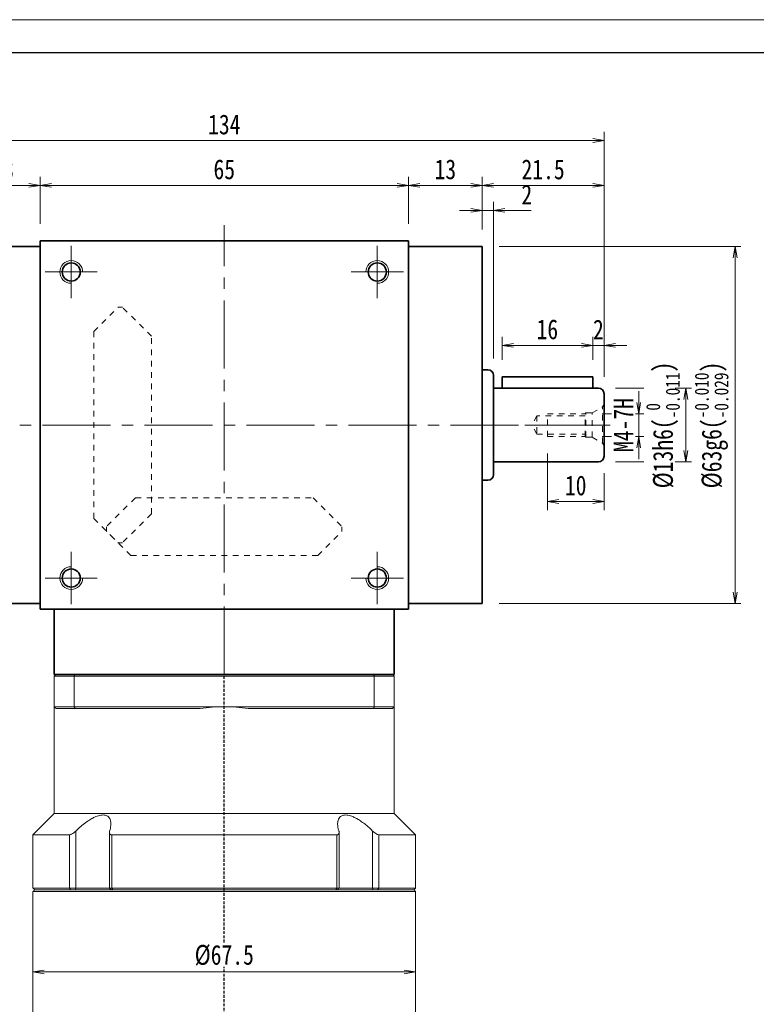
# Model space of a CAD drawing. Header units: millimetres. Extents: x -4 to 491, y -17 to 331.
# Tile 3 of 7: x 103 to 233, y 157 to 331. Entities that reach past the tile are written whole.
import ezdxf

# ---------------------------------------------------------------- set-up
doc = ezdxf.new("R2010")
doc.units = ezdxf.units.MM
for name, pattern in [('DASHED', [0.75, 0.5, -0.25]), ('点画线', [18, 12, -2, 2, -2]), ('虚线', [2, 1, -1])]:
    doc.linetypes.add(name, pattern=pattern)
for name, color, linetype, lineweight in [('EB0_1', 7, 'Continuous', 35), ('中心线层', 1, '点画线', 18), ('图框_外框线', 7, 'Continuous', 18), ('尺寸线层', 3, 'Continuous', 18), ('粗实线层', 7, 'Continuous', 35), ('虚线层_1', 6, '虚线', 18)]:
    doc.layers.add(name, color=color, linetype=linetype, lineweight=lineweight)
doc.styles.add('宋体', font='SimSun.ttf', dxfattribs={"width": 0.8})
doc.dimstyles.new('A水平标注$0', dxfattribs={"dimtxt": 3.5, "dimasz": 2, "dimexe": 1.5, "dimexo": 3, "dimgap": 1.1, "dimtad": 1, "dimtoh": 1, "dimdec": 4, "dimdsep": 46, "dimtxsty": '宋体', "dimblk": 'OPEN', "dimcen": 3, "dimclrd": 3, "dimclre": 3, "dimclrt": 6, "dimadec": 0, "dimazin": 0, "dimtm": 1e-09, "dimtfac": 1, "dimtdec": 4, "dimtix": 1, "dimtmove": 0, "dimatfit": 3, "dimldrblk": 'OPEN', "dimfxl": 0, "dimlwd": 13, "dimlwe": 13, "dimarcsym": 0})
doc.dimstyles.new('D直径标注φ25', dxfattribs={"dimtxt": 3.5, "dimasz": 2, "dimexe": 1, "dimexo": 3, "dimtad": 1, "dimtoh": 1, "dimdec": 1, "dimdsep": 46, "dimtxsty": '宋体', "dimblk": 'OPEN', "dimcen": 3, "dimclrd": 3, "dimclre": 3, "dimclrt": 130, "dimadec": 0, "dimazin": 0, "dimtm": 1e-09, "dimtfac": 1, "dimtdec": 1, "dimtmove": 0, "dimatfit": 0, "dimldrblk": 'OPEN', "dimfxl": 0, "dimlwd": 13, "dimlwe": 13, "dimarcsym": 0})
doc.dimstyles.new('螺孔(M8-7H)', dxfattribs={"dimtxt": 3.5, "dimasz": 2, "dimexe": 1.25, "dimexo": 3, "dimtad": 1, "dimtoh": 1, "dimdec": 4, "dimdsep": 46, "dimtxsty": '宋体', "dimblk": 'OPEN', "dimcen": 3, "dimclrd": 3, "dimclre": 3, "dimclrt": 2, "dimadec": 0, "dimazin": 0, "dimtm": 1e-09, "dimtfac": 1, "dimtdec": 4, "dimtmove": 0, "dimatfit": 3, "dimldrblk": 'OPEN', "dimfxl": 0, "dimlwd": 9, "dimlwe": 9, "dimarcsym": 0})

# ---------------------------------------------------------------- blocks, each defined once
blk = doc.blocks.new('_Open')
at = {"color": 0, "linetype": 'ByBlock', "lineweight": -2}
for p, q in [((-1, 0.167), (0, 0)), ((-1, -0.167), (0, 0)), ((0, 0), (-1, 0))]:
    blk.add_line(p, q, dxfattribs=at)
blk = doc.blocks.new('*D13')
at = {"layer": 'Defpoints', "color": 0, "transparency": 16777216}
for p in [(206.14, 273.31), (204.14, 267.76), (206.14, 264.76)]:
    blk.add_point(p, dxfattribs=at)
at = {"layer": '尺寸线层', "color": 3, "lineweight": 13, "transparency": 16777216}
for p, q in [((204.14, 270.76), (204.14, 274.81)), ((206.14, 267.76), (206.14, 274.81)), ((202.14, 273.31), (200.14, 273.31)), ((204.14, 273.31), (206.14, 273.31)), ((208.14, 273.31), (210.14, 273.31))]:
    blk.add_line(p, q, dxfattribs=at)
at = {"layer": '尺寸线层', "color": 3, "lineweight": 13, "transparency": 16777216, "xscale": 2, "yscale": 2, "zscale": 2}
blk.add_blockref('_Open', (204.14, 273.31), dxfattribs=at)
at = {"layer": '尺寸线层', "color": 3, "lineweight": 13, "transparency": 16777216, "xscale": 2, "yscale": 2, "zscale": 2, "rotation": 180}
blk.add_blockref('_Open', (206.14, 273.31), dxfattribs=at)
at = {"layer": '尺寸线层', "color": 6, "transparency": 16777216, "insert": (205.14, 276.1), "char_height": 3.5, "attachment_point": 5, "style": '宋体', "bg_fill": 3, "box_fill_scale": 1.1, "bg_fill_color": 257, "bg_fill_transparency": 0}
blk.add_mtext('2', dxfattribs=at)
blk = doc.blocks.new('*D14')
at = {"layer": 'Defpoints', "color": 0, "transparency": 16777216}
for p in [(188.14, 273.31), (188.14, 267.76), (204.14, 267.76)]:
    blk.add_point(p, dxfattribs=at)
at = {"layer": '尺寸线层', "color": 3, "lineweight": 13, "transparency": 16777216}
for p, q in [((188.14, 270.76), (188.14, 274.81)), ((204.14, 270.76), (204.14, 274.81)), ((202.14, 273.31), (190.14, 273.31))]:
    blk.add_line(p, q, dxfattribs=at)
at = {"layer": '尺寸线层', "color": 3, "lineweight": 13, "transparency": 16777216, "xscale": 2, "yscale": 2, "zscale": 2, "rotation": 180}
blk.add_blockref('_Open', (188.14, 273.31), dxfattribs=at)
at = {"layer": '尺寸线层', "color": 3, "lineweight": 13, "transparency": 16777216, "xscale": 2, "yscale": 2, "zscale": 2}
blk.add_blockref('_Open', (204.14, 273.31), dxfattribs=at)
at = {"layer": '尺寸线层', "color": 6, "transparency": 16777216, "insert": (196.14, 276.12), "char_height": 3.5, "attachment_point": 5, "style": '宋体', "bg_fill": 3, "box_fill_scale": 1.1, "bg_fill_color": 257, "bg_fill_transparency": 0}
blk.add_mtext('16', dxfattribs=at)
blk = doc.blocks.new('2432g_1')
at = {"layer": '中心线层', "linetype": '点画线', "lineweight": 18}
blk.add_line((13.97, 0), (-1.08, 0), dxfattribs=at)
at = {"layer": '虚线层_1', "linetype": '虚线', "lineweight": 18}
for p, q in [((0, -3.7), (0, 3.7)), ((0, 3.7), (0.29, 3.19)), ((2.1, 2.15), (0.29, 3.19)), ((0.29, -3.19), (0.29, 3.19)), ((3.2, 2.15), (2.1, 2.15)), ((2.1, -2.15), (2.1, 2.15)), ((3.35, 2), (3.2, 2.15)), ((3.2, -2.15), (3.2, 2.15)), ((10, 2), (3.35, 2)), ((3.35, -2), (3.35, 2)), ((10, -2), (10, 2)), ((3.35, 1.6), (11.85, 1.6)), ((11.85, 1.6), (11.85, -1.6)), ((11.85, 1.6), (12.77, 0)), ((11.85, -1.6), (12.77, 0)), ((11.85, -1.6), (3.35, -1.6)), ((0, -3.7), (0.29, -3.19)), ((2.1, -2.15), (0.29, -3.19)), ((3.2, -2.15), (2.1, -2.15)), ((3.35, -2), (3.2, -2.15)), ((10, -2), (3.35, -2))]:
    blk.add_line(p, q, dxfattribs=at)
blk = doc.blocks.new('*D15')
at = {"layer": 'Defpoints', "color": 0, "transparency": 16777216}
for p in [(196.14, 257.26), (206.14, 253.76), (196.14, 245.76)]:
    blk.add_point(p, dxfattribs=at)
at = {"layer": '尺寸线层', "color": 3, "lineweight": 13, "transparency": 16777216}
for p, q in [((196.14, 254.26), (196.14, 244.26)), ((206.14, 250.76), (206.14, 244.26)), ((204.14, 245.76), (198.14, 245.76))]:
    blk.add_line(p, q, dxfattribs=at)
at = {"layer": '尺寸线层', "color": 3, "lineweight": 13, "transparency": 16777216, "xscale": 2, "yscale": 2, "zscale": 2, "rotation": 180}
blk.add_blockref('_Open', (196.14, 245.76), dxfattribs=at)
at = {"layer": '尺寸线层', "color": 3, "lineweight": 13, "transparency": 16777216, "xscale": 2, "yscale": 2, "zscale": 2}
blk.add_blockref('_Open', (206.14, 245.76), dxfattribs=at)
at = {"layer": '尺寸线层', "color": 6, "transparency": 16777216, "insert": (201.14, 248.57), "char_height": 3.5, "attachment_point": 5, "style": '宋体', "bg_fill": 3, "box_fill_scale": 1.1, "bg_fill_color": 257, "bg_fill_transparency": 0}
blk.add_mtext('10', dxfattribs=at)
blk = doc.blocks.new('*D16')
at = {"layer": 'Defpoints', "color": 0, "transparency": 16777216}
for p in [(202.79, 261.26), (202.79, 257.26), (212.26, 257.26)]:
    blk.add_point(p, dxfattribs=at)
at = {"layer": '尺寸线层', "color": 3, "lineweight": 9, "transparency": 16777216}
for p, q in [((212.26, 263.26), (212.26, 265.26)), ((205.79, 261.26), (213.51, 261.26)), ((212.26, 261.26), (212.26, 257.26)), ((205.79, 257.26), (213.51, 257.26)), ((212.26, 255.26), (212.26, 253.26))]:
    blk.add_line(p, q, dxfattribs=at)
at = {"layer": '尺寸线层', "color": 3, "lineweight": 9, "transparency": 16777216, "xscale": 2, "yscale": 2, "zscale": 2}
for p, rotation in [((212.26, 261.26), 270), ((212.26, 257.26), 90)]:
    blk.add_blockref('_Open', p, dxfattribs=dict(at, rotation=rotation))
at = {"layer": '尺寸线层', "color": 2, "transparency": 16777216, "insert": (209.57, 259.26), "char_height": 3.5, "attachment_point": 5, "rotation": 90, "style": '宋体', "bg_fill": 3, "box_fill_scale": 1.1, "bg_fill_color": 257, "bg_fill_transparency": 0}
blk.add_mtext('M4-7H', dxfattribs=at)
blk = doc.blocks.new('*D17')
at = {"layer": 'Defpoints', "color": 0, "transparency": 16777216}
for p in [(205.14, 265.76), (205.14, 252.76)]:
    blk.add_point(p, dxfattribs=at)
at = {"layer": '尺寸线层', "color": 3, "lineweight": 13, "transparency": 16777216}
for p, q in [((208.14, 265.76), (221.57, 265.76)), ((220.57, 263.76), (220.57, 254.76)), ((208.14, 252.76), (221.57, 252.76))]:
    blk.add_line(p, q, dxfattribs=at)
at = {"layer": '尺寸线层', "color": 3, "lineweight": 13, "transparency": 16777216, "xscale": 2, "yscale": 2, "zscale": 2}
for p, rotation in [((220.57, 265.76), 90), ((220.57, 252.76), 270)]:
    blk.add_blockref('_Open', p, dxfattribs=dict(at, rotation=rotation))
at = {"layer": '尺寸线层', "color": 130, "transparency": 16777216, "insert": (216.53, 259.26), "char_height": 3.5, "attachment_point": 5, "rotation": 90, "style": '宋体', "bg_fill": 3, "box_fill_scale": 1.1, "bg_fill_color": 257, "bg_fill_transparency": 0}
blk.add_mtext('{\\A1;\\A1;%%C13h6({\\H0.707107x;\\S 0^ -0.011;})}', dxfattribs=at)
at = {"layer": 'Defpoints', "color": 0, "transparency": 16777216}
blk.add_point((220.57, 252.76), dxfattribs=at)
blk = doc.blocks.new('*D18')
at = {"layer": 'Defpoints', "color": 0, "transparency": 16777216}
for p in [(184.64, 290.76), (229.27, 290.76), (184.64, 227.76)]:
    blk.add_point(p, dxfattribs=at)
at = {"layer": '尺寸线层', "color": 3, "lineweight": 13, "transparency": 16777216}
for p, q in [((187.64, 290.76), (230.27, 290.76)), ((229.27, 229.76), (229.27, 288.76)), ((187.64, 227.76), (230.27, 227.76))]:
    blk.add_line(p, q, dxfattribs=at)
at = {"layer": '尺寸线层', "color": 3, "lineweight": 13, "transparency": 16777216, "xscale": 2, "yscale": 2, "zscale": 2}
for p, rotation in [((229.27, 290.76), 90), ((229.27, 227.76), 270)]:
    blk.add_blockref('_Open', p, dxfattribs=dict(at, rotation=rotation))
at = {"layer": '尺寸线层', "color": 130, "transparency": 16777216, "insert": (225.11, 259.26), "char_height": 3.5, "attachment_point": 5, "rotation": 90, "style": '宋体', "bg_fill": 3, "box_fill_scale": 1.1, "bg_fill_color": 257, "bg_fill_transparency": 0}
blk.add_mtext('{\\A1;\\A1;%%C63g6({\\H0.707107x;\\S-0.010^ -0.029;})}', dxfattribs=at)
blk = doc.blocks.new('*D19')
at = {"layer": 'Defpoints', "color": 0, "transparency": 16777216}
for p in [(171.64, 301.54), (106.64, 291.76), (171.64, 291.76)]:
    blk.add_point(p, dxfattribs=at)
at = {"layer": '尺寸线层', "color": 3, "lineweight": 13, "transparency": 16777216}
for p, q in [((106.64, 294.76), (106.64, 303.04)), ((171.64, 294.76), (171.64, 303.04)), ((108.64, 301.54), (169.64, 301.54))]:
    blk.add_line(p, q, dxfattribs=at)
at = {"layer": '尺寸线层', "color": 3, "lineweight": 13, "transparency": 16777216, "xscale": 2, "yscale": 2, "zscale": 2, "rotation": 180}
blk.add_blockref('_Open', (106.64, 301.54), dxfattribs=at)
at = {"layer": '尺寸线层', "color": 3, "lineweight": 13, "transparency": 16777216, "xscale": 2, "yscale": 2, "zscale": 2}
blk.add_blockref('_Open', (171.64, 301.54), dxfattribs=at)
at = {"layer": '尺寸线层', "color": 6, "transparency": 16777216, "insert": (139.14, 304.35), "char_height": 3.5, "attachment_point": 5, "style": '宋体', "bg_fill": 3, "box_fill_scale": 1.1, "bg_fill_color": 257, "bg_fill_transparency": 0}
blk.add_mtext('65', dxfattribs=at)
blk = doc.blocks.new('*D20')
at = {"layer": 'Defpoints', "color": 0, "transparency": 16777216}
for p in [(93.64, 301.54), (93.64, 290.76), (106.64, 291.76)]:
    blk.add_point(p, dxfattribs=at)
at = {"layer": '尺寸线层', "color": 3, "lineweight": 13, "transparency": 16777216}
for p, q in [((93.64, 293.76), (93.64, 303.04)), ((106.64, 294.76), (106.64, 303.04)), ((104.64, 301.54), (95.64, 301.54))]:
    blk.add_line(p, q, dxfattribs=at)
at = {"layer": '尺寸线层', "color": 3, "lineweight": 13, "transparency": 16777216, "xscale": 2, "yscale": 2, "zscale": 2, "rotation": 180}
blk.add_blockref('_Open', (93.64, 301.54), dxfattribs=at)
at = {"layer": '尺寸线层', "color": 3, "lineweight": 13, "transparency": 16777216, "xscale": 2, "yscale": 2, "zscale": 2}
blk.add_blockref('_Open', (106.64, 301.54), dxfattribs=at)
at = {"layer": '尺寸线层', "color": 6, "transparency": 16777216, "insert": (100.14, 304.35), "char_height": 3.5, "attachment_point": 5, "style": '宋体', "bg_fill": 3, "box_fill_scale": 1.1, "bg_fill_color": 257, "bg_fill_transparency": 0}
blk.add_mtext('13', dxfattribs=at)
blk = doc.blocks.new('*D23')
at = {"layer": 'Defpoints', "color": 0, "transparency": 16777216}
for p in [(184.64, 301.54), (171.64, 291.76), (184.64, 290.76)]:
    blk.add_point(p, dxfattribs=at)
at = {"layer": '尺寸线层', "color": 3, "lineweight": 13, "transparency": 16777216}
for p, q in [((171.64, 294.76), (171.64, 303.04)), ((184.64, 293.76), (184.64, 303.04)), ((173.64, 301.54), (182.64, 301.54))]:
    blk.add_line(p, q, dxfattribs=at)
at = {"layer": '尺寸线层', "color": 3, "lineweight": 13, "transparency": 16777216, "xscale": 2, "yscale": 2, "zscale": 2, "rotation": 180}
blk.add_blockref('_Open', (171.64, 301.54), dxfattribs=at)
at = {"layer": '尺寸线层', "color": 3, "lineweight": 13, "transparency": 16777216, "xscale": 2, "yscale": 2, "zscale": 2}
blk.add_blockref('_Open', (184.64, 301.54), dxfattribs=at)
at = {"layer": '尺寸线层', "color": 6, "transparency": 16777216, "insert": (178.14, 304.35), "char_height": 3.5, "attachment_point": 5, "style": '宋体', "bg_fill": 3, "box_fill_scale": 1.1, "bg_fill_color": 257, "bg_fill_transparency": 0}
blk.add_mtext('13', dxfattribs=at)
blk = doc.blocks.new('*D24')
at = {"layer": 'Defpoints', "color": 0, "transparency": 16777216}
for p in [(186.64, 297.13), (184.64, 290.76), (186.64, 268.01)]:
    blk.add_point(p, dxfattribs=at)
at = {"layer": '尺寸线层', "color": 3, "lineweight": 13, "transparency": 16777216}
for p, q in [((182.64, 297.13), (180.64, 297.13)), ((184.64, 293.76), (184.64, 298.63)), ((184.64, 297.13), (186.64, 297.13)), ((186.64, 271.01), (186.64, 298.63)), ((190.64, 297.13), (188.64, 297.13)), ((193.29, 297.13), (190.64, 297.13))]:
    blk.add_line(p, q, dxfattribs=at)
at = {"layer": '尺寸线层', "color": 3, "lineweight": 13, "transparency": 16777216, "xscale": 2, "yscale": 2, "zscale": 2}
blk.add_blockref('_Open', (184.64, 297.13), dxfattribs=at)
at = {"layer": '尺寸线层', "color": 3, "lineweight": 13, "transparency": 16777216, "xscale": 2, "yscale": 2, "zscale": 2, "rotation": 180}
blk.add_blockref('_Open', (186.64, 297.13), dxfattribs=at)
at = {"layer": '尺寸线层', "color": 6, "transparency": 16777216, "insert": (192.51, 299.92), "char_height": 3.5, "attachment_point": 5, "style": '宋体', "bg_fill": 3, "box_fill_scale": 1.1, "bg_fill_color": 257, "bg_fill_transparency": 0}
blk.add_mtext('2', dxfattribs=at)
blk = doc.blocks.new('*D25')
at = {"layer": 'Defpoints', "color": 0, "transparency": 16777216}
for p in [(206.14, 301.54), (184.64, 290.76), (206.14, 264.76)]:
    blk.add_point(p, dxfattribs=at)
at = {"layer": '尺寸线层', "color": 3, "lineweight": 13, "transparency": 16777216}
for p, q in [((184.64, 293.76), (184.64, 303.04)), ((206.14, 267.76), (206.14, 303.04)), ((186.64, 301.54), (204.14, 301.54))]:
    blk.add_line(p, q, dxfattribs=at)
at = {"layer": '尺寸线层', "color": 3, "lineweight": 13, "transparency": 16777216, "xscale": 2, "yscale": 2, "zscale": 2, "rotation": 180}
blk.add_blockref('_Open', (184.64, 301.54), dxfattribs=at)
at = {"layer": '尺寸线层', "color": 3, "lineweight": 13, "transparency": 16777216, "xscale": 2, "yscale": 2, "zscale": 2}
blk.add_blockref('_Open', (206.14, 301.54), dxfattribs=at)
at = {"layer": '尺寸线层', "color": 6, "transparency": 16777216, "insert": (195.39, 304.34), "char_height": 3.5, "attachment_point": 5, "style": '宋体', "bg_fill": 3, "box_fill_scale": 1.1, "bg_fill_color": 257, "bg_fill_transparency": 0}
blk.add_mtext('21.5', dxfattribs=at)
blk = doc.blocks.new('*D26')
at = {"layer": 'Defpoints', "color": 0, "transparency": 16777216}
for p in [(72.14, 309.46), (72.14, 264.76), (206.14, 264.76)]:
    blk.add_point(p, dxfattribs=at)
at = {"layer": '尺寸线层', "color": 3, "lineweight": 13, "transparency": 16777216}
for p, q in [((72.14, 267.76), (72.14, 310.96)), ((204.14, 309.46), (74.14, 309.46)), ((206.14, 267.76), (206.14, 310.96))]:
    blk.add_line(p, q, dxfattribs=at)
at = {"layer": '尺寸线层', "color": 3, "lineweight": 13, "transparency": 16777216, "xscale": 2, "yscale": 2, "zscale": 2, "rotation": 180}
blk.add_blockref('_Open', (72.14, 309.46), dxfattribs=at)
at = {"layer": '尺寸线层', "color": 3, "lineweight": 13, "transparency": 16777216, "xscale": 2, "yscale": 2, "zscale": 2}
blk.add_blockref('_Open', (206.14, 309.46), dxfattribs=at)
at = {"layer": '尺寸线层', "color": 6, "transparency": 16777216, "insert": (139.14, 312.27), "char_height": 3.5, "attachment_point": 5, "style": '宋体', "bg_fill": 3, "box_fill_scale": 1.1, "bg_fill_color": 257, "bg_fill_transparency": 0}
blk.add_mtext('134', dxfattribs=at)
blk = doc.blocks.new('*D51')
at = {"layer": 'Defpoints', "color": 0, "transparency": 16777216}
for p in [(105.39, 162.76), (105.39, 162.76), (172.89, 162.76)]:
    blk.add_point(p, dxfattribs=at)
at = {"layer": '尺寸线层', "color": 3, "lineweight": 13, "transparency": 16777216}
for p, q in [((105.39, 165.76), (105.39, 164.26)), ((172.89, 165.76), (172.89, 164.26)), ((170.89, 162.76), (107.39, 162.76))]:
    blk.add_line(p, q, dxfattribs=at)
at = {"layer": '尺寸线层', "color": 3, "lineweight": 13, "transparency": 16777216, "xscale": 2, "yscale": 2, "zscale": 2, "rotation": 180}
blk.add_blockref('_Open', (105.39, 162.76), dxfattribs=at)
at = {"layer": '尺寸线层', "color": 3, "lineweight": 13, "transparency": 16777216, "xscale": 2, "yscale": 2, "zscale": 2}
blk.add_blockref('_Open', (172.89, 162.76), dxfattribs=at)
at = {"layer": '尺寸线层', "color": 6, "transparency": 16777216, "insert": (139.14, 165.7), "char_height": 3.5, "attachment_point": 5, "style": '宋体', "bg_fill": 3, "box_fill_scale": 1.1, "bg_fill_color": 257, "bg_fill_transparency": 0}
blk.add_mtext('%%c67.5', dxfattribs=at)

msp = doc.modelspace()

# ---------------------------------------------------------------- linework, layer by layer
at = {"color": 7, "linetype": 'Continuous', "lineweight": 15}
for p, q in [((109.13759, 214.95774), (112.68008, 214.95774)), ((109.13759, 214.95774), (109.13759, 209.55774)), ((112.79372, 215.25774), (109.43759, 215.25774)), ((112.68008, 214.95774), (165.59511, 214.95774)), ((112.68008, 209.55774), (112.68008, 214.95774)), ((165.48147, 215.25774), (112.79372, 215.25774)), ((168.83759, 215.25774), (165.48147, 215.25774)), ((165.59511, 214.95774), (165.59511, 209.55774)), ((165.59511, 214.95774), (169.13759, 214.95774)), ((169.13759, 209.55774), (169.13759, 214.95774)), ((112.68008, 209.55774), (109.13759, 209.55774)), ((109.43759, 209.25774), (112.79372, 209.25774)), ((139.13759, 209.55774), (112.68008, 209.55774)), ((112.79372, 209.25774), (134.90557, 209.25774)), ((165.59511, 209.55774), (139.13759, 209.55774)), ((143.36962, 209.25774), (165.48147, 209.25774)), ((165.48147, 209.25774), (168.83759, 209.25774)), ((169.13759, 209.55774), (165.59511, 209.55774)), ((169.13759, 190.70774), (109.13759, 190.70774)), ((112.95602, 177.55774), (112.95602, 187.62718)), ((165.31917, 187.62718), (165.31917, 177.55774)), ((111.84572, 186.95774), (105.38759, 186.95774)), ((111.84572, 186.95774), (111.84572, 177.55774)), ((158.99247, 186.95774), (119.28272, 186.95774)), ((119.28272, 177.55774), (119.28272, 186.95774)), ((158.99247, 186.95774), (158.99247, 177.55774)), ((172.88759, 186.95774), (166.42947, 186.95774)), ((166.42947, 177.55774), (166.42947, 186.95774)), ((111.84572, 177.55774), (105.38759, 177.55774)), ((139.13759, 177.25774), (105.68759, 177.25774)), ((105.68759, 177.25774), (112.08831, 177.25774)), ((112.95602, 177.55774), (111.84572, 177.55774)), ((112.08831, 177.25774), (111.84572, 177.55774)), ((112.86552, 177.25774), (112.95602, 177.55774)), ((118.87101, 177.55774), (112.95602, 177.55774)), ((119.28272, 177.55774), (118.87101, 177.55774)), ((158.99247, 177.55774), (119.28272, 177.55774)), ((119.45921, 177.25774), (119.28272, 177.55774)), ((119.45921, 177.25774), (158.81598, 177.25774)), ((172.58759, 177.25774), (139.13759, 177.25774)), ((158.99247, 177.55774), (158.81598, 177.25774)), ((159.40418, 177.55774), (158.99247, 177.55774)), ((165.31917, 177.55774), (159.40418, 177.55774)), ((165.31917, 177.55774), (165.40967, 177.25774)), ((166.42947, 177.55774), (165.31917, 177.55774)), ((166.42947, 177.55774), (166.18688, 177.25774)), ((166.18688, 177.25774), (172.58759, 177.25774)), ((172.88759, 177.55774), (166.42947, 177.55774)), ((105.38759, 176.95774), (139.13759, 176.95774)), ((139.13759, 176.95774), (172.88759, 176.95774))]:
    msp.add_line(p, q, dxfattribs=at)
at = {"color": 1, "linetype": 'DASHED'}
msp.add_line((139.13759, 96.70604), (139.13759, 215.25774), dxfattribs=at)
at = {"color": 7, "linetype": 'Continuous', "lineweight": 15}
for start, end in [(90, 98.1096145), (81.8903855, 90)]:
    msp.add_arc((139.13759, 179.55774), 30, start, end, dxfattribs=at)
for points in [[(109.13759, 214.95774), (109.43759, 215.25774)], [(112.68008, 214.95774), (112.79372, 215.25774)], [(165.59511, 214.95774), (165.48147, 215.25774)], [(168.83759, 215.25774), (169.13759, 214.95774)], [(109.13759, 190.70774), (109.13759, 209.55774)], [(109.13759, 209.55774), (109.43759, 209.25774)], [(112.68008, 209.55774), (112.79372, 209.25774)], [(165.48147, 209.25774), (165.59511, 209.55774)], [(168.83759, 209.25774), (169.13759, 209.55774)], [(169.13759, 209.55774), (169.13759, 190.70774)], [(105.38759, 186.95774), (109.13759, 190.70774)], [(169.13759, 190.70774), (172.88759, 186.95774)], [(105.38759, 177.55774), (105.38759, 186.95774)], [(118.87101, 177.55774), (118.87101, 187.36287)], [(159.40418, 187.36243), (159.40418, 177.55774)], [(172.88759, 186.95774), (172.88759, 177.55774)], [(105.68759, 177.25774), (105.38759, 177.55774)], [(105.38759, 176.95774), (105.68759, 177.25774)], [(119.17101, 177.25774), (118.87101, 177.55774)], [(159.40418, 177.55774), (159.10418, 177.25774)], [(172.88759, 177.55774), (172.58759, 177.25774)], [(172.58759, 177.25774), (172.88759, 176.95774)], [(105.38759, 148.55774), (105.38759, 176.95774)], [(172.88759, 176.95774), (172.88759, 148.55774)]]:
    msp.add_open_spline(points, degree=1, dxfattribs=at)
for points, knots in [([(118.9176, 187.62718), (119.00392, 187.95187), (119.14477, 188.48168), (119.14498, 189.15145), (119.04547, 189.61677), (118.85239, 189.97702), (118.53983, 190.29062), (117.9955, 190.49733), (117.16704, 190.42796), (116.33341, 190.12233), (115.58794, 189.72495), (114.83305, 189.23601), (114.01589, 188.60676), (113.37048, 188.03103), (113.02953, 187.69881), (112.95602, 187.62718)], [0, 0, 0, 0, 1.111823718, 1.814206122, 2.515660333, 3.044836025, 3.573294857, 4.429537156, 5.288250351, 6.104434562, 6.713373, 7.323286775, 8.207714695, 9.093503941, 9.336985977, 9.336985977, 9.336985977, 9.336985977]), ([(165.31917, 187.62718), (164.97519, 187.95187), (164.4139, 188.48168), (163.55453, 189.15145), (162.8664, 189.61677), (162.22405, 189.97702), (161.524, 190.29062), (160.72714, 190.49733), (159.98319, 190.42796), (159.52463, 190.12233), (159.27349, 189.72495), (159.13428, 189.23601), (159.12432, 188.60676), (159.23333, 188.03103), (159.33555, 187.69881), (159.35759, 187.62718)], [0, 0, 0, 0, 1.111860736, 1.814266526, 2.515744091, 3.044937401, 3.573413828, 4.429684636, 5.288426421, 6.104637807, 6.713596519, 7.323530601, 8.207987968, 9.093806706, 9.337296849, 9.337296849, 9.337296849, 9.337296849]), ([(112.95602, 187.62718), (112.8321, 187.5132), (112.61897, 187.31716), (112.29604, 187.10637), (112.035, 186.98162), (111.90837, 186.96564), (111.84572, 186.95774)], [0, 0, 0, 0, 0.461690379, 0.794104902, 1.059065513, 1.318521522, 1.318521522, 1.318521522, 1.318521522]), ([(119.28272, 186.95774), (119.24798, 186.95939), (119.1773, 186.96276), (119.08871, 186.98942), (119.01456, 187.0301), (118.95003, 187.08994), (118.90034, 187.17244), (118.86906, 187.29206), (118.86819, 187.44376), (118.90096, 187.56543), (118.9176, 187.62718)], [0, 0, 0, 0, 0.0845501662, 0.1720244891, 0.2564971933, 0.3430793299, 0.4605833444, 0.5814376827, 0.7507540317, 0.9252792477, 0.9252792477, 0.9252792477, 0.9252792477]), ([(159.35759, 187.62718), (159.37309, 187.57052), (159.40446, 187.45584), (159.40742, 187.31121), (159.38215, 187.19236), (159.33792, 187.10676), (159.2749, 187.04028), (159.19891, 186.9943), (159.10523, 186.96364), (159.03051, 186.95973), (158.99247, 186.95774)], [0, 0, 0, 0, 0.1600222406, 0.3238934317, 0.4391565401, 0.5570675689, 0.6488337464, 0.7429943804, 0.8324760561, 0.925298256, 0.925298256, 0.925298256, 0.925298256]), ([(166.42947, 186.95774), (166.37073, 186.96474), (166.2535, 186.97872), (166.00385, 187.09258), (165.67461, 187.30147), (165.45114, 187.50625), (165.31917, 187.62718)], [0, 0, 0, 0, 0.244975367, 0.488865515, 0.828599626, 1.318556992, 1.318556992, 1.318556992, 1.318556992])]:
    msp.add_open_spline(points, degree=3, knots=knots, dxfattribs=at)
at = {"layer": 'EB0_1'}
msp.add_line((169.13759, 215.25774), (109.13759, 215.25774), dxfattribs=at)
at = {"layer": '中心线层'}
for p, q in [((139.13759, 215.25774), (139.13759, 294.52999)), ((112.13759, 281.65774), (112.13759, 290.85774)), ((166.13759, 290.85774), (166.13759, 281.65774)), ((107.53759, 286.25774), (116.73759, 286.25774)), ((161.53759, 286.25774), (170.73759, 286.25774)), ((71.06259, 259.25774), (207.21259, 259.25774)), ((112.13759, 227.65774), (112.13759, 236.85774)), ((166.13759, 236.85774), (166.13759, 227.65774)), ((116.73759, 232.25774), (107.53759, 232.25774)), ((170.73759, 232.25774), (161.53759, 232.25774))]:
    msp.add_line(p, q, dxfattribs=at)
at = {"layer": '粗实线层'}
for p, q in [((106.63759, 290.75774), (93.63759, 290.75774)), ((106.63759, 291.75774), (171.63759, 291.75774)), ((106.63759, 226.75774), (106.63759, 291.75774)), ((171.63759, 226.75774), (171.63759, 291.75774)), ((171.63759, 290.75774), (184.63759, 290.75774)), ((184.63759, 290.75774), (184.63759, 227.75774)), ((184.63759, 269.00774), (185.63759, 269.00774)), ((186.63759, 268.00774), (186.63759, 250.50774)), ((204.13759, 267.75774), (188.13759, 267.75774)), ((204.13759, 265.75774), (204.13759, 267.75774)), ((186.63759, 265.75774), (205.13759, 265.75774)), ((206.13759, 264.75774), (206.13759, 253.75774)), ((186.63759, 252.75774), (205.13759, 252.75774)), ((184.63759, 249.50774), (185.63759, 249.50774)), ((106.63759, 227.75774), (93.63759, 227.75774)), ((171.63759, 227.75774), (184.63759, 227.75774)), ((106.63759, 226.75774), (171.63759, 226.75774)), ((109.13759, 215.25774), (109.13759, 226.75774)), ((169.13759, 215.25774), (169.13759, 226.75774))]:
    msp.add_line(p, q, dxfattribs=at)
for centre in [(112.13759, 286.25774), (166.13759, 286.25774), (112.13759, 232.25774), (166.13759, 232.25774)]:
    msp.add_circle(centre, 1.6, dxfattribs=at)
at = {"layer": '粗实线层', "lineweight": 18}
for centre, start, end in [((112.13759, 286.25774), 0, 270), ((166.13759, 286.25774), 270, 180), ((112.13759, 232.25774), 90, 360), ((166.13759, 232.25774), 180, 90)]:
    msp.add_arc(centre, 2, start, end, dxfattribs=at)
at = {"layer": '粗实线层'}
for centre, start, end in [((185.63759, 268.00774), 0, 90), ((205.13759, 264.75774), 0, 90), ((205.13759, 253.75774), 270, 0), ((185.63759, 250.50774), 270, 0)]:
    msp.add_arc(centre, 1, start, end, dxfattribs=at)
at = {"layer": '虚线层_1', "linetype": '虚线', "lineweight": 18}
for p, q in [((116.13759, 275.75774), (120.40759, 280.02774)), ((120.40759, 280.02774), (121.19602, 280.02774)), ((126.27759, 274.94616), (121.19602, 280.02774)), ((116.13759, 242.75774), (116.13759, 275.75774)), ((126.27759, 243.56931), (126.27759, 274.94616)), ((123.44917, 246.39774), (118.36759, 241.31616)), ((123.44917, 246.39774), (154.82602, 246.39774)), ((154.82602, 246.39774), (159.90759, 241.31616)), ((126.27759, 243.56931), (121.19602, 238.48774)), ((116.13759, 242.75774), (120.40759, 238.48774)), ((118.36759, 240.52774), (118.36759, 241.31616)), ((122.63759, 236.25774), (118.36759, 240.52774)), ((155.63759, 236.25774), (159.90759, 240.52774)), ((159.90759, 240.52774), (159.90759, 241.31616)), ((120.40759, 238.48774), (121.19602, 238.48774)), ((122.63759, 236.25774), (155.63759, 236.25774))]:
    msp.add_line(p, q, dxfattribs=at)

# ---------------------------------------------------------------- block references
at = {"layer": '粗实线层', "xscale": -1}
msp.add_blockref('2432g_1', (206.13759, 259.25774), dxfattribs=at)

# ---------------------------------------------------------------- next in the draw order: dimensions: what is measured, and where the dimension line sits
at = {"layer": '尺寸线层'}
for base, p1, p2, picture, middle in [((171.63759, 301.54248), (106.63759, 291.75774), (171.63759, 291.75774), '*D19', (139.13759, 304.35337)), ((206.13759, 273.30617), (204.13759, 267.75774), (206.13759, 264.75774), '*D13', (205.13759, 276.09751)), ((196.13759, 245.75714), (206.13759, 253.75774), (196.13759, 257.25774), '*D15', (201.13759, 248.56803))]:
    dim = msp.add_linear_dim(base=base, p1=p1, p2=p2, dimstyle='A水平标注$0', override={"dimblk": 'Open', "dimtfill": 1, "dimtfillclr": 256}, dxfattribs=at)
    dim.commit()
    dim.dimension.update_dxf_attribs({"geometry": picture, "text_midpoint": middle})

# ---------------------------------------------------------------- next in the draw order: dimensions: what is measured, and where the dimension line sits
for base, p1, p2, picture, middle in [((93.63759, 301.54248), (106.63759, 291.75774), (93.63759, 290.75774), '*D20', (100.13759, 304.35337)), ((188.13759, 273.30617), (204.13759, 267.75774), (188.13759, 267.75774), '*D14', (196.13759, 276.11706))]:
    dim = msp.add_linear_dim(base=base, p1=p1, p2=p2, dimstyle='A水平标注$0', override={"dimblk": 'Open', "dimtfill": 1, "dimtfillclr": 256}, dxfattribs=at)
    dim.commit()
    dim.dimension.update_dxf_attribs({"geometry": picture, "text_midpoint": middle})
dim = msp.add_linear_dim(base=(212.25862, 257.25774), p1=(202.78759, 261.25774), p2=(202.78759, 257.25774), angle=270, dimstyle='螺孔(M8-7H)', override={"dimgap": 1, "dimpost": 'M<>-7H'}, dxfattribs=at)
dim.commit()
dim.dimension.update_dxf_attribs({"geometry": '*D16', "text_midpoint": (212.25862, 259.25774), "dimtype": 160})

# ---------------------------------------------------------------- next in the draw order: linework, layer by layer
at = {"layer": '粗实线层'}
msp.add_line((188.13759, 267.75774), (188.13759, 265.75774), dxfattribs=at)

# ---------------------------------------------------------------- next in the draw order: dimensions: what is measured, and where the dimension line sits
at = {"layer": '尺寸线层'}
dim = msp.add_linear_dim(base=(220.57451, 252.75774), p1=(205.13759, 265.75774), p2=(205.13759, 252.75774), angle=270, text='{\\A1;\\A1;%%C13h6({\\H0.707107x;\\S 0^ -0.011;})}', dimstyle='D直径标注φ25', override={"dimgap": 1, "dimpost": 'φ<>', "dimtp": 0, "dimtm": 0.011, "dimtdec": 3, "dimtzin": 8}, dxfattribs=at)
dim.commit()
dim.dimension.update_dxf_attribs({"geometry": '*D17', "text_midpoint": (220.57451, 259.25774), "dimtype": 160})

# ---------------------------------------------------------------- next in the draw order: dimensions: what is measured, and where the dimension line sits
dim = msp.add_linear_dim(base=(229.27029, 290.75774), p1=(184.63759, 227.75774), p2=(184.63759, 290.75774), angle=90, text='{\\A1;\\A1;%%C63g6({\\H0.707107x;\\S-0.010^ -0.029;})}', dimstyle='D直径标注φ25', override={"dimgap": 1, "dimpost": 'φ<>', "dimtp": -0.01, "dimtm": 0.029, "dimtdec": 3, "dimtzin": 8}, dxfattribs=at)
dim.commit()
dim.dimension.update_dxf_attribs({"geometry": '*D18', "text_midpoint": (225.10584, 259.25774)})

# ---------------------------------------------------------------- next in the draw order: dimensions: what is measured, and where the dimension line sits
dim = msp.add_linear_dim(base=(184.63759, 301.54248), p1=(171.63759, 291.75774), p2=(184.63759, 290.75774), angle=0, dimstyle='A水平标注$0', override={"dimblk": 'Open', "dimtfill": 1, "dimtfillclr": 256}, dxfattribs=at)
dim.commit()
dim.dimension.update_dxf_attribs({"geometry": '*D23', "text_midpoint": (178.13759, 304.35337)})

# ---------------------------------------------------------------- next in the draw order: dimensions: what is measured, and where the dimension line sits
dim = msp.add_linear_dim(base=(186.63759, 297.13087), p1=(184.63759, 290.75774), p2=(186.63759, 268.00774), dimstyle='A水平标注$0', override={"dimblk": 'Open', "dimtfill": 1, "dimtfillclr": 256}, dxfattribs=at)
dim.commit()
dim.dimension.update_dxf_attribs({"geometry": '*D24', "text_midpoint": (192.5119, 297.13087), "dimtype": 160})

# ---------------------------------------------------------------- next in the draw order: dimensions: what is measured, and where the dimension line sits
dim = msp.add_linear_dim(base=(206.13759, 301.54248), p1=(184.63759, 290.75774), p2=(206.13759, 264.75774), angle=0, dimstyle='A水平标注$0', override={"dimblk": 'Open', "dimtfill": 1, "dimtfillclr": 256}, dxfattribs=at)
dim.commit()
dim.dimension.update_dxf_attribs({"geometry": '*D25', "text_midpoint": (195.38759, 304.3436)})

# ---------------------------------------------------------------- next in the draw order: dimensions: what is measured, and where the dimension line sits
dim = msp.add_linear_dim(base=(72.13759, 309.45507), p1=(206.13759, 264.75774), p2=(72.13759, 264.75774), dimstyle='A水平标注$0', override={"dimblk": 'Open', "dimtfill": 1, "dimtfillclr": 256}, dxfattribs=at)
dim.commit()
dim.dimension.update_dxf_attribs({"geometry": '*D26', "text_midpoint": (139.13759, 312.26596)})

# ---------------------------------------------------------------- next in the draw order: linework, layer by layer
at = {"layer": '图框_外框线', "color": 3}
msp.add_lwpolyline([(-1.21528, -16.67346), (490.12428, -16.67346), (490.12428, 330.7738), (-1.21528, 330.7738)], close=True, dxfattribs=at)
at = {"layer": '图框_外框线', "color": 3, "lineweight": 25}
msp.add_lwpolyline([(28.03112, -10.82418), (484.275, -10.82418), (484.275, 324.92452), (28.03112, 324.92452)], close=True, dxfattribs=at)

# ---------------------------------------------------------------- next in the draw order: dimensions: what is measured, and where the dimension line sits
at = {"layer": '尺寸线层'}
dim = msp.add_linear_dim(base=(105.38759, 162.75774), p1=(172.88759, 162.75774), p2=(105.38759, 162.75774), text='%%c<>', dimstyle='A水平标注$0', override={"dimblk": 'Open', "dimtfill": 1, "dimtfillclr": 256}, dxfattribs=at)
dim.commit()
dim.dimension.update_dxf_attribs({"geometry": '*D51', "text_midpoint": (139.13759, 165.69642)})

doc.saveas('drawing.dxf')
